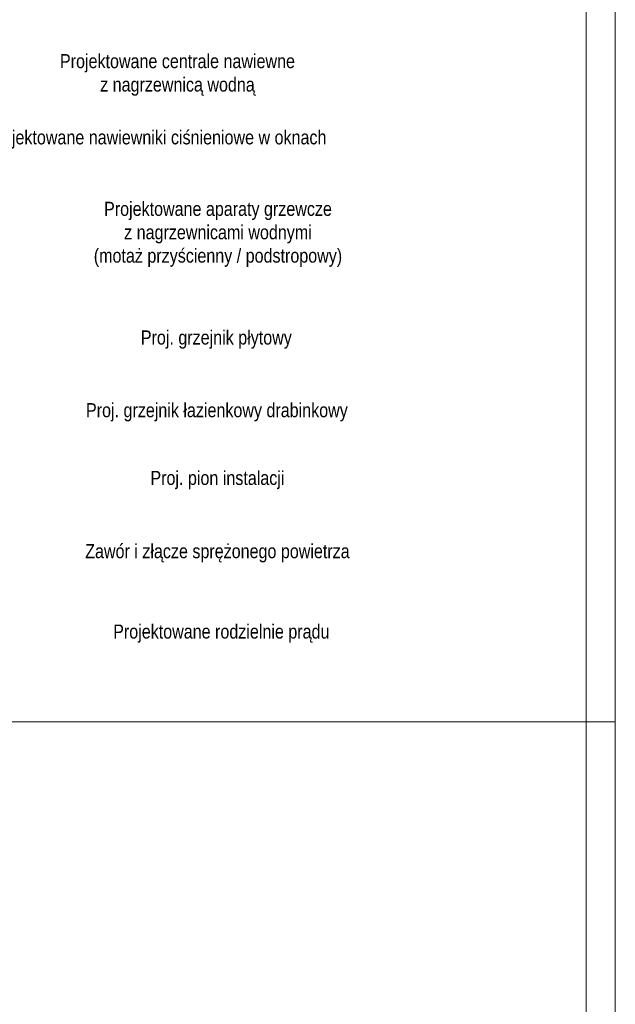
# Model space of a CAD drawing. Header units: millimetres. Extents: x 4946 to 18537, y -10559 to 785.
# Tile 76 of 79: x 8637 to 9146, y -941 to -100. Entities that reach past the tile are written whole.
import ezdxf

# ---------------------------------------------------------------- set-up
doc = ezdxf.new("R2010")
doc.units = ezdxf.units.MM
for name, color, linetype, lineweight in [('M_Ramki do druku', 7, 'Continuous', 18), ('M_Ramki rysunków', 2, 'Continuous', 18), ('mm_wentylacja_bloki', 7, 'Continuous', 18)]:
    doc.layers.add(name, color=color, linetype=linetype, lineweight=lineweight)
doc.styles.get("Standard").update_dxf_attribs({"font": 'arial.ttf'})

# ---------------------------------------------------------------- blocks, each defined once
blk = doc.blocks.new('*U352')
at = {"layer": 'M_Ramki rysunków'}
blk.add_lwpolyline([(30, 5), (30, 589), (835, 589), (835, 5)], close=True, dxfattribs=at)

msp = doc.modelspace()

# ---------------------------------------------------------------- linework, layer by layer
at = {"layer": 'Defpoints', "color": 6, "lineweight": 18}
for points in [[(7046.25, 785.16), (9146.25, 785.16), (9146.25, -699.84), (7046.25, -699.84)], [(7046.25, -699.84), (9146.25, -699.84), (9146.25, -2184.84), (7046.25, -2184.84)]]:
    msp.add_lwpolyline(points, close=True, dxfattribs=at)

# ---------------------------------------------------------------- block references
at = {"layer": 'M_Ramki do druku', "xscale": 5, "yscale": 5, "zscale": 5}
msp.add_blockref('*U352', (4946.25, -2184.84), dxfattribs=at)

# ---------------------------------------------------------------- texts
at = {"layer": 'mm_wentylacja_bloki', "char_height": 12, "width": 413.8364, "attachment_point": 2}
for s, insert in [('{\\fArial Narrow|b0|i0|c238|p34;Projektowane centrale nawiewne \\Pz nagrzewnicą wodną}', (8771.87, -129.08)), ('{\\fArial Narrow|b0|i0|c238|p34;Projektowane nawiewniki ciśnieniowe w oknach}', (8754.07, -194.23)), ('{\\fArial Narrow|b0|i0|c238|p34;Projektowane aparaty grzewcze \\Pz nagrzewnicami wodnymi \\P(motaż przyścienny / podstropowy)}', (8806.51, -255.35)), ('{\\fArial Narrow|b0|i0|c238|p34;Proj. grzejnik płytowy }', (8805.1, -365.34)), ('{\\fArial Narrow|b0|i0|c238|p34;Proj. grzejnik łazienkowy drabinkowy}', (8805.57, -427.48)), ('{\\fArial Narrow|b0|i0|c238|p34;Proj. pion instalacji }', (8806.04, -485.41)), ('{\\fArial Narrow|b0|i0|c238|p34;Zawór i złącze sprężonego powietrza}', (8806.04, -548.01)), ('{\\fArial Narrow|b0|i0|c238|p34;Projektowane rodzielnie prądu}', (8809.36, -616.71))]:
    msp.add_mtext(s, dxfattribs=dict(at, insert=insert))

doc.saveas('drawing.dxf')
